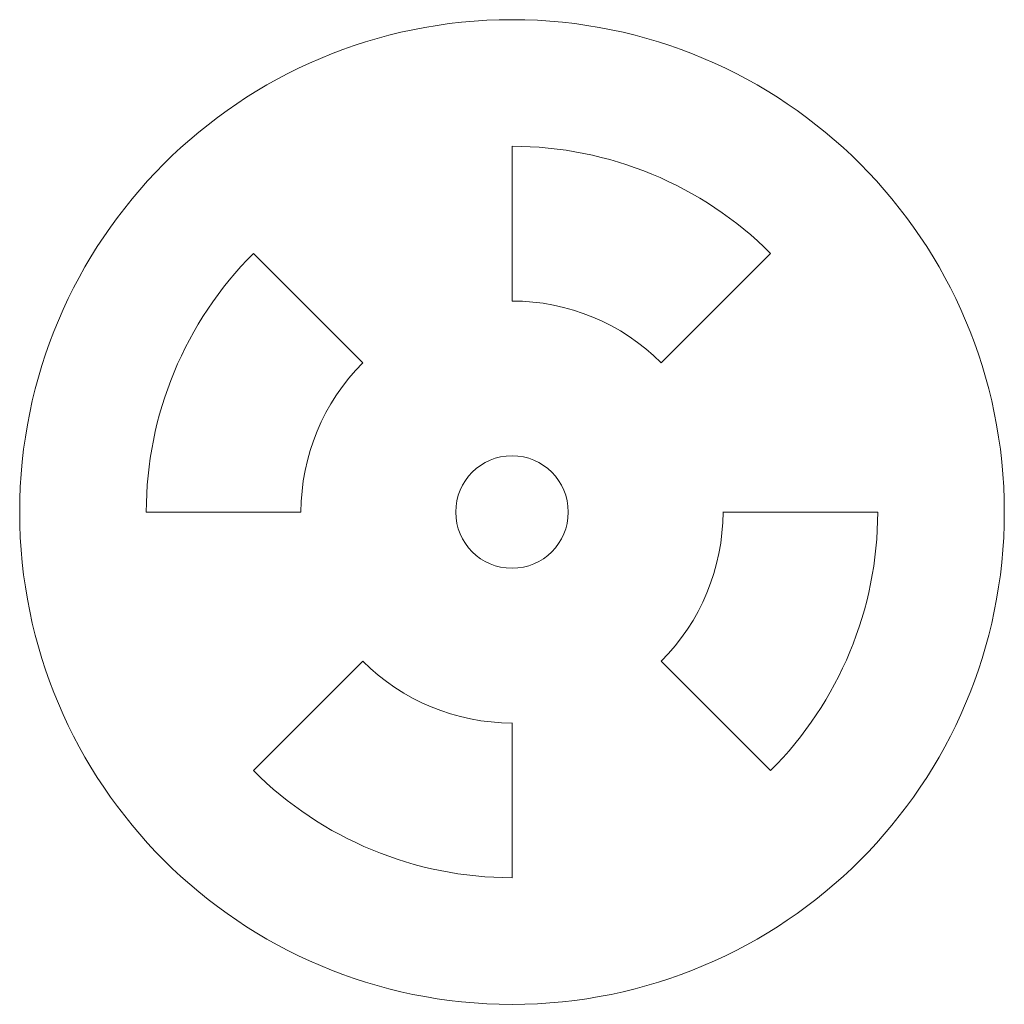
# Model space of a CAD drawing. Header units: inches. Extents: x 0 to 11.6, y 0 to 32.3.
import ezdxf

# ---------------------------------------------------------------- set-up
doc = ezdxf.new("R2010")
doc.units = ezdxf.units.IN
doc.header["$MEASUREMENT"] = 0

msp = doc.modelspace()

# ---------------------------------------------------------------- linework, layer by layer
at = {"color": 7, "linetype": 'Continuous', "lineweight": 15}
for p, q in [((0.96564, 32.29891), (0.96564, 32.2556)), ((0.89326, 32.26893), (0.92388, 32.2383)), ((1.03802, 32.26893), (1.0074, 32.2383)), ((0.86328, 32.19654), (0.90658, 32.19654)), ((1.068, 32.19654), (1.02469, 32.19654)), ((0.89326, 32.12416), (0.92388, 32.15479)), ((1.03802, 32.12416), (1.0074, 32.15479)), ((0.96564, 32.09418), (0.96564, 32.13749))]:
    msp.add_line(p, q, dxfattribs=at)
for radius in [0.1378, 0.01575]:
    msp.add_circle((0.96564, 32.19654), radius, dxfattribs=at)
for radius, start, end in [(0.10236, 45, 90), (0.10236, 135, 180), (0.05906, 45, 90), (0.05906, 135, 180), (0.05906, 315, 0), (0.10236, 315, 0), (0.05906, 225, 270), (0.10236, 225, 270)]:
    msp.add_arc((0.96564, 32.19654), radius, start, end, dxfattribs=at)

doc.saveas('drawing.dxf')
